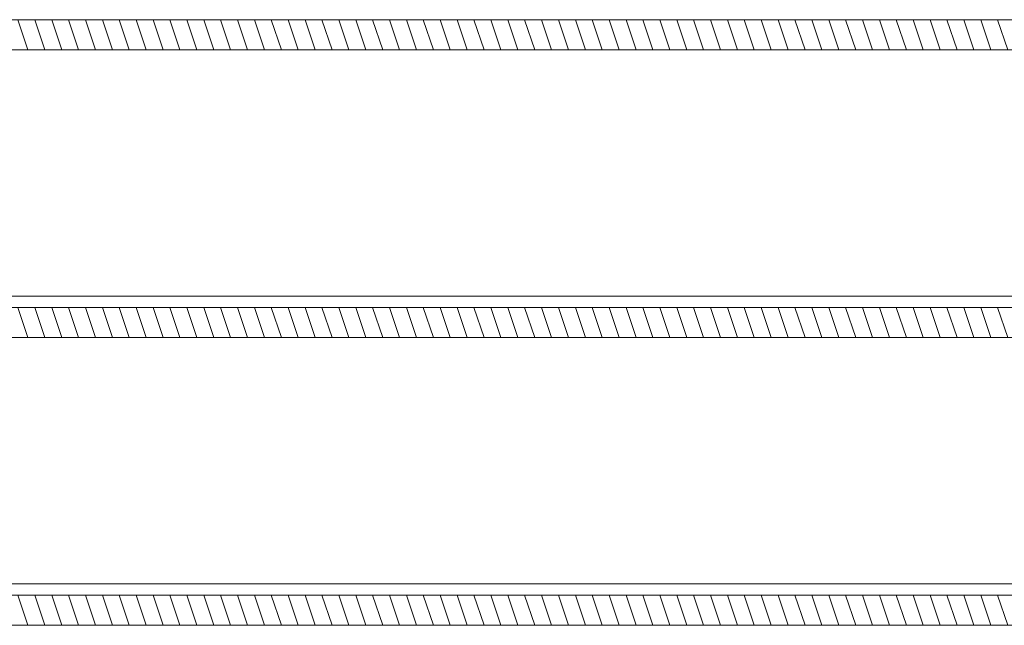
# Model space of a CAD drawing. Header units: millimetres. Extents: x -102560 to 77680, y 7163 to 33028.
# Tile 73 of 80: x 4928 to 14679, y 21431 to 27431. Entities that reach past the tile are written whole.
import ezdxf

# ---------------------------------------------------------------- set-up
doc = ezdxf.new("R2010")
doc.units = ezdxf.units.MM
doc.layers.add('IS_Konstrukcja (Rozwinięcie)', color=7, linetype='Continuous', lineweight=9, true_color=0x000000)

msp = doc.modelspace()

# ---------------------------------------------------------------- hatches: boundary and pattern name
at = {"layer": 'IS_Konstrukcja (Rozwinięcie)', "true_color": 0xc0c0c0, "transparency": 33554687, "extrusion": (0, 0, -1)}
h = msp.add_hatch(dxfattribs=at)
h.set_pattern_fill('ANSI31', color=9, scale=50.000001, angle=206.62016, style=0)
h.set_pattern_definition([(251.62016, (2400, 27280.6), (150.6517, -50.0563), [])])
h.paths.add_polyline_path([(-77680, 27430.6), (-77680, 27130.6), (-2610, 27130.6), (-2610, 27430.6)])
h = msp.add_hatch(dxfattribs=at)
h.set_pattern_fill('ANSI31', color=9, scale=50.000001, angle=206.62016, style=0)
h.set_pattern_definition([(251.62016, (2400, 24430.6), (150.6517, -50.0563), [])])
h.paths.add_polyline_path([(-77680, 24580.6), (-77680, 24280.6), (-2610, 24280.6), (-2610, 24580.6)])
h = msp.add_hatch(dxfattribs=at)
h.set_pattern_fill('ANSI31', color=9, scale=50.000001, angle=206.62016, style=0)
h.set_pattern_definition([(251.62016, (2400, 21580.6), (150.6517, -50.0563), [])])
h.paths.add_polyline_path([(-77680, 21730.6), (-77680, 21430.6), (-2610, 21430.6), (-2610, 21730.6)])

# ---------------------------------------------------------------- linework, layer by layer
at = {"layer": 'IS_Konstrukcja (Rozwinięcie)'}
for p, q in [((2670, 27430.6), (71971.1, 27430.6)), ((2670, 27130.6), (71971.1, 27130.6)), ((2670, 24692.6), (71971.1, 24692.6)), ((2670, 24580.6), (71971.1, 24580.6)), ((2670, 24280.6), (71971.1, 24280.6)), ((2670, 21842.6), (71971.1, 21842.6)), ((2670, 21730.6), (71971.1, 21730.6)), ((2670, 21430.6), (71971.1, 21430.6))]:
    msp.add_line(p, q, dxfattribs=at)

doc.saveas('drawing.dxf')
